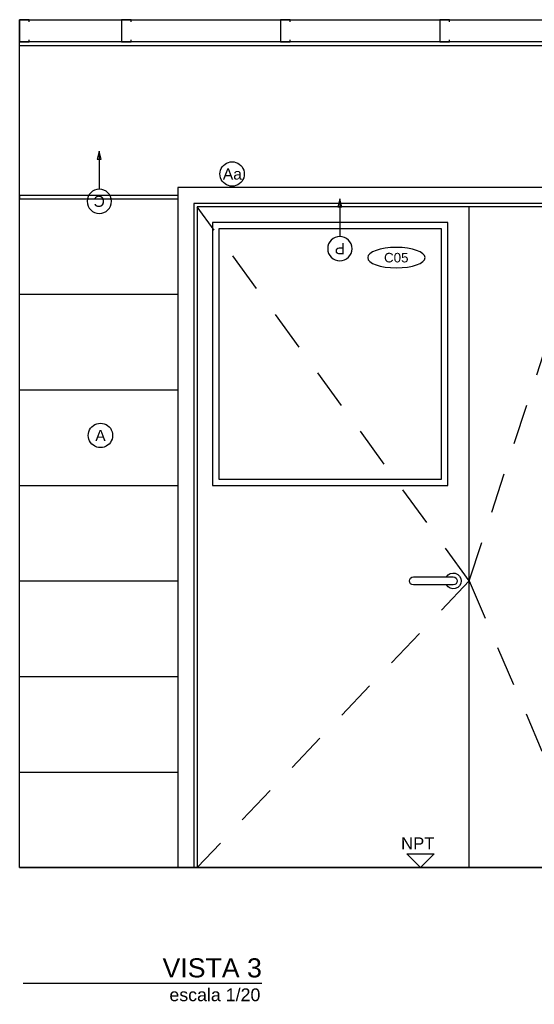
# Model space of a CAD drawing. Header units: millimetres. Extents: x -989 to -850, y -581 to -509.
# Tile 3 of 52: x -963.87 to -962.25, y -571.56 to -568.47. Entities that reach past the tile are written whole.
import ezdxf
from ezdxf.enums import TextEntityAlignment as Align

# ---------------------------------------------------------------- set-up
doc = ezdxf.new("R2010")
doc.units = ezdxf.units.MM
doc.header["$LTSCALE"] = 0.2
doc.set_wipeout_variables(frame=1)
doc.linetypes.add('HIDDEN2', pattern=[4.7625, 3.175, -1.5875])
for name, color, linetype in [('A-ABER', 1, 'Continuous'), ('A-ALBA-0', 253, 'Continuous'), ('A-ALBA-1', 1, 'Continuous'), ('A-ALBA-4', 6, 'Continuous'), ('A-ANNO-NIV', 2, 'Continuous'), ('A-ANNO-PLANI @ 20', 1, 'Continuous'), ('A-ANNO-SIMB @ 20', 2, 'Continuous'), ('A-ANNO-TEXT @ 20', 2, 'Continuous'), ('A-ANOT-NIVL @ 20', 2, 'Continuous')]:
    doc.layers.add(name, color=color, linetype=linetype)
doc.styles.add('BIS estudio', font='swissl.ttf')
doc.styles.add('BIS-ANOT', font='swiss.ttf')
doc.styles.add('E5-100', font='micross.ttf')

# ---------------------------------------------------------------- blocks, each defined once
blk = doc.blocks.new('A-ANNO-TIT')
blk.add_line((-0.0375, 0), (0, 0))
at = {"linetype": 'Continuous', "style": 'E5-100'}
blk.add_attdef('TITULO', text='', height=0.003, dxfattribs=at).set_placement((0, 0), align=Align.BOTTOM_RIGHT)
blk.add_attdef('ESCALA', text='', height=0.002, dxfattribs=at).set_placement((-0.00024, -0.00283), align=Align.RIGHT)
blk = doc.blocks.new('PUERTA DOBLE ASIMETRICA')
blk.add_line((0.235, 0), (0.235, -2.075))
at = {"color": 0}
for points in [[(-0.68, 0), (0.68, 0), (0.68, -2.135), (-0.68, -2.135)], [(-0.63, 0), (0.63, 0), (0.63, -2.085), (-0.63, -2.085)], [(-0.62, 0), (0.62, 0), (0.62, -2.075), (-0.62, -2.075)]]:
    blk.add_lwpolyline(points, close=True, dxfattribs=at)
at = {"color": 9, "linetype": 'ByBlock', "ltscale": 0.2}
for points in [[(0.235, -0.9), (-0.62, 0)], [(0.235, -0.9), (0.62, 0)], [(0.235, -0.9), (-0.62, -2.075)], [(0.235, -0.9), (0.62, -2.075)]]:
    blk.add_lwpolyline(points, dxfattribs=at)
at = {"color": 8}
blk.add_lwpolyline([(0.185, -0.9125, 1), (0.185, -0.8875), (0.06, -0.8875, 1), (0.06, -0.9125)], format="xyb", close=True, dxfattribs=at)
blk.add_arc((0.185, -0.9), 0.025, 210, 150, dxfattribs=at)
blk = doc.blocks.new('CCA-PLANI1')
blk.add_wipeout([(0.225, 0), (0.2186, -0.0189), (0.2045, -0.0333), (0.1875, -0.0442), (0.1691, -0.0528), (0.15, -0.0596), (0.1305, -0.0652), (0.1108, -0.0696), (0.0908, -0.0732), (0.0708, -0.0759), (0.0506, -0.078), (0.0304, -0.0793), (0.0101, -0.0799), (-0.0101, -0.0799), (-0.0304, -0.0793), (-0.0506, -0.078), (-0.0708, -0.0759), (-0.0908, -0.0732), (-0.1108, -0.0696), (-0.1305, -0.0652), (-0.15, -0.0596), (-0.1691, -0.0528), (-0.1875, -0.0442), (-0.2045, -0.0333), (-0.2186, -0.0189), (-0.225, 0), (-0.2186, 0.0189), (-0.2045, 0.0333), (-0.1875, 0.0442), (-0.1691, 0.0528), (-0.15, 0.0596), (-0.1305, 0.0652), (-0.1108, 0.0696), (-0.0908, 0.0732), (-0.0708, 0.0759), (-0.0506, 0.078), (-0.0304, 0.0793), (-0.0101, 0.0799), (0.0101, 0.0799), (0.0304, 0.0793), (0.0506, 0.078), (0.0708, 0.0759), (0.0908, 0.0732), (0.1108, 0.0696), (0.1305, 0.0652), (0.15, 0.0596), (0.1691, 0.0528), (0.1875, 0.0442), (0.2045, 0.0333), (0.2186, 0.0189)])
blk.add_ellipse((0, 0), major_axis=(-0.225, 0), ratio=0.355556, start_param=-3.141592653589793, end_param=3.141592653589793)
at = {"color": 2, "style": 'E5-100'}
blk.add_attdef('TIPO', text='', height=0.075, rotation=360, dxfattribs=at).set_placement((0, 0), align=Align.MIDDLE_CENTER)
blk = doc.blocks.new('*U61')
blk.add_lwpolyline([(0, 0.00785), (0.00031, 0.0066), (-0.00031, 0.0066)], close=True)
blk.add_wipeout([(0, -0.00191), (0.0003, -0.00189), (0.00059, -0.00182), (0.00087, -0.0017), (0.00112, -0.00155), (0.00135, -0.00135), (0.00155, -0.00112), (0.0017, -0.00087), (0.00182, -0.00059), (0.00189, -0.0003), (0.00191, 0), (0.00189, 0.0003), (0.00182, 0.00059), (0.0017, 0.00087), (0.00155, 0.00112), (0.00135, 0.00135), (0.00112, 0.00155), (0.00087, 0.0017), (0.00059, 0.00182), (0.0003, 0.00189), (0, 0.00191), (-0.0003, 0.00189), (-0.00059, 0.00182), (-0.00087, 0.0017), (-0.00112, 0.00155), (-0.00135, 0.00135), (-0.00155, 0.00112), (-0.0017, 0.00087), (-0.00182, 0.00059), (-0.00189, 0.0003), (-0.00191, 0), (-0.00189, -0.0003), (-0.00182, -0.00059), (-0.0017, -0.00087), (-0.00155, -0.00112), (-0.00135, -0.00135), (-0.00112, -0.00155), (-0.00087, -0.0017), (-0.00059, -0.00182), (-0.0003, -0.00189)])
at = {"linetype": 'Continuous'}
blk.add_line((0, 0.00785), (0, 0.00191), dxfattribs=at)
blk.add_circle((0, 0), 0.00191)
at = {"color": 1, "linetype": 'Continuous', "style": 'E5-100'}
blk.add_attdef('LETRA', text='', height=0.00175, dxfattribs=at).set_placement((0, 0), align=Align.MIDDLE_CENTER)
blk = doc.blocks.new('*U539')
blk.add_wipeout([(0, 0), (0.00215, -0.00215), (-0.00215, -0.00215)])
at = {"color": 0, "linetype": 'Continuous'}
blk.add_line((-0.0043, 0), (0.00215, 0), dxfattribs=at)
at = {"color": 0, "linetype": 'Continuous', "ltscale": 5}
blk.add_lwpolyline([(-0.00215, -0.00215), (0.00215, -0.00215), (0, 0), (-0.00215, -0.00215)], dxfattribs=at)
blk = doc.blocks.new('A-ANNO-NOM-2')
blk.add_wipeout([(0, -0.00191), (0.0003, -0.00189), (0.00059, -0.00182), (0.00087, -0.0017), (0.00112, -0.00155), (0.00135, -0.00135), (0.00155, -0.00112), (0.0017, -0.00087), (0.00182, -0.00059), (0.00189, -0.0003), (0.00191, 0), (0.00189, 0.0003), (0.00182, 0.00059), (0.0017, 0.00087), (0.00155, 0.00112), (0.00135, 0.00135), (0.00112, 0.00155), (0.00087, 0.0017), (0.00059, 0.00182), (0.0003, 0.00189), (0, 0.00191), (-0.0003, 0.00189), (-0.00059, 0.00182), (-0.00087, 0.0017), (-0.00112, 0.00155), (-0.00135, 0.00135), (-0.00155, 0.00112), (-0.0017, 0.00087), (-0.00182, 0.00059), (-0.00189, 0.0003), (-0.00191, 0), (-0.00189, -0.0003), (-0.00182, -0.00059), (-0.0017, -0.00087), (-0.00155, -0.00112), (-0.00135, -0.00135), (-0.00112, -0.00155), (-0.00087, -0.0017), (-0.00059, -0.00182), (-0.0003, -0.00189)])
blk.add_lwpolyline([(0, -0.00191), (0.0003, -0.00189), (0.00059, -0.00182), (0.00087, -0.0017), (0.00112, -0.00155), (0.00135, -0.00135), (0.00155, -0.00112), (0.0017, -0.00087), (0.00182, -0.00059), (0.00189, -0.0003), (0.00191, 0), (0.00189, 0.0003), (0.00182, 0.00059), (0.0017, 0.00087), (0.00155, 0.00112), (0.00135, 0.00135), (0.00112, 0.00155), (0.00087, 0.0017), (0.00059, 0.00182), (0.0003, 0.00189), (0, 0.00191), (-0.0003, 0.00189), (-0.00059, 0.00182), (-0.00087, 0.0017), (-0.00112, 0.00155), (-0.00135, 0.00135), (-0.00155, 0.00112), (-0.0017, 0.00087), (-0.00182, 0.00059), (-0.00189, 0.0003), (-0.00191, 0), (-0.00189, -0.0003), (-0.00182, -0.00059), (-0.0017, -0.00087), (-0.00155, -0.00112), (-0.00135, -0.00135), (-0.00112, -0.00155), (-0.00087, -0.0017), (-0.00059, -0.00182), (-0.0003, -0.00189)], close=True)
at = {"color": 1, "linetype": 'Continuous', "style": 'E5-100'}
blk.add_attdef('LETRA', text='', height=0.00175, dxfattribs=at).set_placement((0, 0), align=Align.MIDDLE_CENTER)

msp = doc.modelspace()

# ---------------------------------------------------------------- linework, layer by layer
at = {"color": 6, "ltscale": 0.01}
for points in [[(-963.8382, -568.4787), (-963.8382, -568.4715), (-963.8682, -568.4715), (-963.8682, -568.5415), (-963.8382, -568.5415), (-963.8382, -568.5343)], [(-963.5182, -568.4787), (-963.5182, -568.4715), (-963.5482, -568.4715), (-963.5482, -568.5415), (-963.5182, -568.5415), (-963.5182, -568.5343)], [(-963.0182, -568.4787), (-963.0182, -568.4715), (-963.0482, -568.4715), (-963.0482, -568.5415), (-963.0182, -568.5415), (-963.0182, -568.5343)], [(-962.5182, -568.4787), (-962.5182, -568.4715), (-962.5482, -568.4715), (-962.5482, -568.5415), (-962.5182, -568.5415), (-962.5182, -568.5343)]]:
    msp.add_lwpolyline(points, dxfattribs=at)
at = {"layer": 'A-ALBA-4'}
for p, q in [((-956.7682, -568.5415), (-963.8682, -568.5415)), ((-956.7682, -568.5535), (-963.8682, -568.5535))]:
    msp.add_line(p, q, dxfattribs=at)
msp.add_lwpolyline([(-963.8682, -568.4715), (-956.7682, -568.4715), (-956.7682, -571.1335), (-963.8682, -571.1335)], close=True, dxfattribs=at)

# ---------------------------------------------------------------- block references
at = {"layer": 'A-ABER', "linetype": 'HIDDEN2', "xscale": -1, "rotation": 180}
msp.add_blockref('PUERTA DOBLE ASIMETRICA', (-962.6909, -571.1335), dxfattribs=at)
at = {"layer": 'A-ANNO-TEXT @ 20', "linetype": 'Continuous', "xscale": 20, "yscale": 20, "zscale": 20}
msp.add_blockref('A-ANNO-TIT', (-963.1072, -571.4961), dxfattribs=at).add_auto_attribs({'TITULO': 'VISTA 3', 'ESCALA': 'escala 1/20'})

# ---------------------------------------------------------------- next in the draw order: block references
at = {"layer": 'A-ANNO-PLANI @ 20'}
ref = msp.add_blockref('CCA-PLANI1', (-962.6847, -569.2185), dxfattribs=dict(at, xscale=-0.400175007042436, yscale=0.400175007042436, zscale=0.400175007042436, rotation=359.999999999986))
ref.add_attrib('TIPO', 'C05', dxfattribs={"layer": '0', "color": 2, "height": 0.03001, "rotation": 360, "style": 'E5-100'}).set_placement((-962.685, -569.2185), align=Align.MIDDLE_CENTER)
at = {"layer": 'A-ANNO-SIMB @ 20', "linetype": 'Continuous'}
ref = msp.add_blockref('*U61', (-963.6181, -569.0416), dxfattribs=dict(at, xscale=-20, yscale=20, zscale=20, rotation=359.999999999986))
ref.add_attrib('LETRA', 'C', dxfattribs={"layer": '0', "color": 1, "linetype": 'Continuous', "height": 0.035, "rotation": 180, "style": 'E5-100'}).set_placement((-963.6181, -569.0416), align=Align.MIDDLE_CENTER)
ref = msp.add_blockref('A-ANNO-NOM-2', (-963.2006, -568.9559), dxfattribs=dict(at, xscale=-20, yscale=20, zscale=20, rotation=359.999999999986))
ref.add_attrib('LETRA', 'Aa', dxfattribs={"layer": '0', "color": 1, "linetype": 'Continuous', "height": 0.035, "rotation": 360, "style": 'BIS-ANOT'}).set_placement((-963.1999, -568.9559), align=Align.MIDDLE_CENTER)
at = {"layer": 'A-ANOT-NIVL @ 20', "xscale": -20, "yscale": 20, "zscale": 20, "rotation": 179.9999999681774}
msp.add_blockref('*U539', (-962.6091, -571.1335), dxfattribs=at)

# ---------------------------------------------------------------- next in the draw order: hatches: boundary and pattern name
at = {"layer": 'A-ALBA-0'}
h = msp.add_hatch(dxfattribs=at)
h.set_pattern_fill('_USER', color=256, scale=0.3, angle=180, pattern_type=0)
h.set_pattern_definition([(180, (-960.45544, -569.0336), (-7e-14, -0.3), [])])
h.paths.add_polyline_path([(-963.8682, -571.1335), (-963.8682, -569.0336), (-963.3709, -569.0336), (-963.3709, -569.6335), (-963.3709, -569.9315), (-963.3709, -570.1958), (-963.3709, -570.5055), (-963.3709, -570.7546), (-963.3709, -570.9081), (-963.3665, -571.1335)])

# ---------------------------------------------------------------- next in the draw order: linework, layer by layer
at = {"layer": 'A-ALBA-1'}
msp.add_lwpolyline([(-963.3709, -569.0236), (-963.8682, -569.0236), (-963.8682, -569.0336), (-963.3709, -569.0336)], dxfattribs=at)
for points in [[(-963.2627, -569.9335), (-962.5227, -569.9335), (-962.5227, -569.1085), (-963.2627, -569.1085)], [(-963.2427, -569.9135), (-962.5427, -569.9135), (-962.5427, -569.1285), (-963.2427, -569.1285)]]:
    msp.add_lwpolyline(points, close=True, dxfattribs=at)

# ---------------------------------------------------------------- next in the draw order: texts
at = {"layer": 'A-ANNO-NIV', "insert": (-962.6174, -571.0574), "char_height": 0.0375, "attachment_point": 5, "rotation": 360, "style": 'BIS estudio'}
msp.add_mtext('\\A1;NPT', dxfattribs=at)

# ---------------------------------------------------------------- next in the draw order: block references
at = {"layer": 'A-ANNO-SIMB @ 20', "linetype": 'Continuous'}
ref = msp.add_blockref('*U61', (-962.8622, -569.1905), dxfattribs=dict(at, xscale=-20, yscale=20, zscale=20, rotation=359.999999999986))
ref.add_attrib('LETRA', 'P', dxfattribs={"layer": '0', "color": 1, "linetype": 'Continuous', "height": 0.035, "rotation": 180, "style": 'E5-100'}).set_placement((-962.8622, -569.1905), align=Align.MIDDLE_CENTER)
ref = msp.add_blockref('A-ANNO-NOM-2', (-963.6143, -569.7767), dxfattribs=dict(at, xscale=-20, yscale=20, zscale=20, rotation=359.999999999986))
ref.add_attrib('LETRA', 'A', dxfattribs={"layer": '0', "color": 1, "linetype": 'Continuous', "height": 0.035, "rotation": 360, "style": 'BIS-ANOT'}).set_placement((-963.6143, -569.7767), align=Align.MIDDLE_CENTER)

doc.saveas('drawing.dxf')
